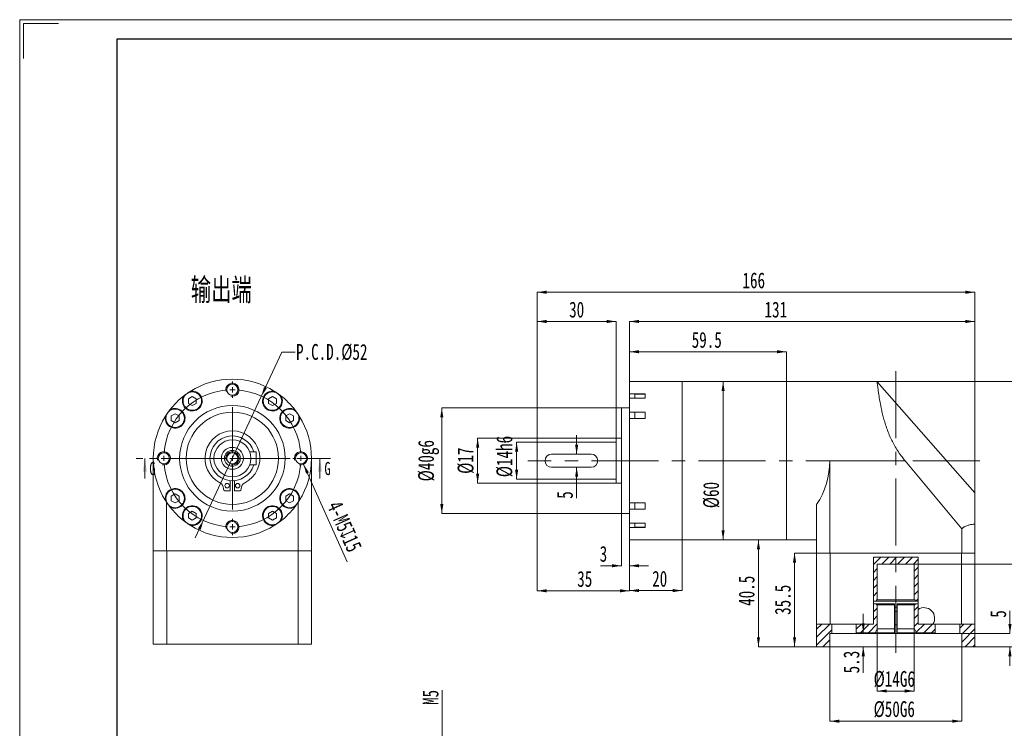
# Model space of a CAD drawing. Header units: millimetres. Extents: x -12 to 298, y 0 to 219.
# Tile 2 of 3: x -12 to 175, y 85 to 219. Entities that reach past the tile are written whole.
import ezdxf

# ---------------------------------------------------------------- set-up
doc = ezdxf.new("R2010")
doc.units = ezdxf.units.MM
for name, pattern in [('CENTERX2', [20.32, 12.7, -2.54, 2.54, -2.54]), ('PHANTOM', [12.7, 6.35, -1.27, 1.27, -1.27, 1.27, -1.27]), ('点画线', [18, 12, -2, 2, -2])]:
    doc.linetypes.add(name, pattern=pattern)
doc.layers.get('0').update_dxf_attribs({"lineweight": 18})
for name, color, linetype, lineweight in [('SLD-0', 7, 'Continuous', 18), ('中心线层', 1, '点画线', 18), ('剖面线层', 4, 'Continuous', 18), ('图框_外框线', 7, 'Continuous', 18), ('尺寸线层', 3, 'Continuous', 18)]:
    doc.layers.add(name, color=color, linetype=linetype, lineweight=lineweight)
doc.styles.add('SLDTEXTSTYLE0', font='txt', dxfattribs={"width": 0.7})
doc.styles.add('SLDTEXTSTYLE2', font='txt', dxfattribs={"width": 0.7})
doc.dimstyles.new('SLDDIMSTYLE0', dxfattribs={"dimtxt": 3, "dimasz": 1.8, "dimexe": 0, "dimexo": 0.0625, "dimgap": 0.75, "dimtad": 0, "dimtih": 1, "dimtoh": 1, "dimlfac": 2, "dimrnd": 1e-09, "dimzin": 12, "dimdsep": 46, "dimtxsty": 'SLDTEXTSTYLE2', "dimcen": 0, "dimdle": 3.6, "dimadec": 0, "dimazin": 3, "dimtfac": 1, "dimtmove": 0, "dimatfit": 3, "dimfxl": 0, "dimfrac": 2, "dimtolj": 1, "dimarcsym": 0})
doc.dimstyles.new('SLDDIMSTYLE3', dxfattribs={"dimtxt": 3, "dimasz": 1.8, "dimexe": 0, "dimexo": 0.0625, "dimgap": 0.75, "dimtad": 1, "dimlfac": 2, "dimrnd": 1e-09, "dimzin": 12, "dimdsep": 46, "dimtxsty": 'SLDTEXTSTYLE2', "dimcen": 0.09, "dimdle": 3.6, "dimadec": 0, "dimazin": 3, "dimtfac": 1, "dimtofl": 0, "dimtmove": 0, "dimatfit": 3, "dimfxl": 0, "dimfrac": 2, "dimtolj": 1, "dimarcsym": 0})
pattern_1 = [(45, (0, 0), (-0.7483547, 0.7483547), [])]

# ---------------------------------------------------------------- blocks, each defined once
blk = doc.blocks.new('*X3')
at = {"layer": '尺寸线层', "linetype": 'Continuous'}
for points in [[(34.15, 147.68), (34.64, 149.44), (35.18, 149.19)], [(23.14, 124.13), (22.11, 122.63), (22.65, 122.37)]]:
    blk.add_hatch(color=0, dxfattribs=at).paths.add_polyline_path(points, flags=0)
at = {"layer": '尺寸线层', "color": 0, "linetype": 'Continuous'}
for p, q in [((21.61, 120.87), (38.04, 156.01)), ((38.04, 156.01), (40.52, 156.01))]:
    blk.add_line(p, q, dxfattribs=at)
at = {"layer": '尺寸线层', "color": 0, "linetype": 'Continuous', "insert": (47.49, 156.01), "char_height": 3, "width": 26.3667, "attachment_point": 5, "style": 'SLDTEXTSTYLE2'}
blk.add_mtext('P.C.D.%%C52', dxfattribs=at)
blk = doc.blocks.new('SW_CENTERMARKSYMBOL_0')
at = {"layer": 'SLD-0', "color": 0}
for p, q in [((0, 27), (0, 27.55)), ((0, 26), (0, 26.5)), ((0, 26), (0, 25.5)), ((0, 25), (0, 24.45)), ((0, 14), (0, 22.69)), ((0, 13), (0, 13.5)), ((-14, 13), (-14.55, 13)), ((-13, 13), (-13.5, 13)), ((-13, 13), (-12.5, 13)), ((-12, 13), (-11.45, 13)), ((-1, 13), (-9.69, 13)), ((0, 13), (-0.5, 13)), ((0, 13), (0, 12.5)), ((0, 13), (0.5, 13)), ((0, 12), (0, 3.31)), ((1, 13), (9.69, 13)), ((12, 13), (11.45, 13)), ((13, 13), (12.5, 13)), ((13, 13), (13.5, 13)), ((14, 13), (14.55, 13)), ((0, 1), (0, 1.55)), ((0, 0), (0, 0.5)), ((0, 0), (0, -0.5)), ((0, -1), (0, -1.55))]:
    blk.add_line(p, q, dxfattribs=at)
for start, end in [(94.4074, 175.5926), (90, 92.2037), (87.7963, 90), (4.4074, 85.5926), (177.7963, 180), (0, 2.2037), (180, 182.2037), (184.4074, 265.5926), (274.4074, 355.5926), (357.7963, 0), (267.7963, 270), (270, 272.2037)]:
    blk.add_arc((0, 13), 13, start, end, dxfattribs=at)
blk = doc.blocks.new('*X5')
at = {"layer": '尺寸线层', "linetype": 'Continuous'}
for points in [[(82.54, 138.96), (82.84, 137.16), (82.24, 137.16)], [(82.54, 131.96), (82.84, 133.76), (82.24, 133.76)]]:
    blk.add_hatch(color=0, dxfattribs=at).paths.add_polyline_path(points, flags=0)
at = {"layer": '尺寸线层', "color": 0, "linetype": 'Continuous'}
for p, q in [((82.54, 138.96), (82.54, 131.96)), ((86.37, 138.96), (82.54, 138.96)), ((86.37, 131.96), (82.54, 131.96))]:
    blk.add_line(p, q, dxfattribs=at)
at = {"layer": '尺寸线层', "color": 0, "insert": (80.27, 136.25), "char_height": 3, "width": 14.49, "attachment_point": 5, "rotation": 90, "style": 'SLDTEXTSTYLE2'}
blk.add_mtext('%%C14h6', dxfattribs=at)
blk = doc.blocks.new('*X6')
at = {"layer": '尺寸线层', "linetype": 'Continuous'}
for points in [[(75.15, 139.71), (74.85, 137.91), (75.45, 137.91)], [(75.15, 131.21), (74.85, 133.01), (75.45, 133.01)]]:
    blk.add_hatch(color=0, dxfattribs=at).paths.add_polyline_path(points, flags=0)
at = {"layer": '尺寸线层', "color": 0, "linetype": 'Continuous'}
for p, q in [((75.15, 131.21), (75.15, 139.71)), ((101.37, 139.71), (75.15, 139.71)), ((101.37, 131.21), (75.15, 131.21))]:
    blk.add_line(p, q, dxfattribs=at)
at = {"layer": '尺寸线层', "color": 0, "insert": (72.92, 135.46), "char_height": 3, "width": 8.4933, "attachment_point": 5, "rotation": 90, "style": 'SLDTEXTSTYLE2'}
blk.add_mtext('%%C17', dxfattribs=at)
blk = doc.blocks.new('*X7')
at = {"layer": '尺寸线层', "linetype": 'Continuous'}
for points in [[(86.43, 161.85), (88.23, 161.55), (88.23, 162.15)], [(101.43, 161.85), (99.63, 161.55), (99.63, 162.15)]]:
    blk.add_hatch(color=0, dxfattribs=at).paths.add_polyline_path(points, flags=0)
at = {"layer": '尺寸线层', "color": 0, "linetype": 'Continuous'}
for p, q in [((101.43, 161.85), (86.43, 161.85)), ((86.43, 137.6), (86.43, 161.85)), ((101.43, 139.77), (101.43, 161.85))]:
    blk.add_line(p, q, dxfattribs=at)
at = {"layer": '尺寸线层', "color": 0, "insert": (93.92, 164.08), "char_height": 3, "width": 6, "attachment_point": 5, "style": 'SLDTEXTSTYLE2'}
blk.add_mtext('30', dxfattribs=at)
blk = doc.blocks.new('*X8')
at = {"layer": '尺寸线层', "linetype": 'Continuous'}
for points in [[(86.43, 167.39), (88.23, 167.69), (88.23, 167.09)], [(169.43, 167.39), (167.63, 167.69), (167.63, 167.09)]]:
    blk.add_hatch(color=0, dxfattribs=at).paths.add_polyline_path(points, flags=0)
at = {"layer": '尺寸线层', "color": 0, "linetype": 'Continuous'}
for p, q in [((86.43, 167.39), (169.43, 167.39)), ((86.43, 139.02), (86.43, 167.39)), ((169.43, 123.48), (169.43, 167.39))]:
    blk.add_line(p, q, dxfattribs=at)
at = {"layer": '尺寸线层', "color": 0, "insert": (127.5, 169.62), "char_height": 3, "width": 7.9567, "attachment_point": 5, "style": 'SLDTEXTSTYLE2'}
blk.add_mtext('166', dxfattribs=at)
blk = doc.blocks.new('*X9')
at = {"layer": '尺寸线层', "linetype": 'Continuous'}
for points in [[(103.93, 156.11), (105.73, 156.41), (105.73, 155.81)], [(133.68, 156.11), (131.88, 156.41), (131.88, 155.81)]]:
    blk.add_hatch(color=0, dxfattribs=at).paths.add_polyline_path(points, flags=0)
at = {"layer": '尺寸线层', "color": 0, "linetype": 'Continuous'}
for p, q in [((103.93, 156.11), (133.68, 156.11)), ((103.93, 147.39), (103.93, 156.11)), ((133.68, 150.52), (133.68, 156.11))]:
    blk.add_line(p, q, dxfattribs=at)
at = {"layer": '尺寸线层', "color": 0, "insert": (118.59, 158.34), "char_height": 3, "width": 11.2233, "attachment_point": 5, "style": 'SLDTEXTSTYLE2'}
blk.add_mtext('59.5', dxfattribs=at)
blk = doc.blocks.new('*X10')
at = {"layer": '尺寸线层', "linetype": 'Continuous'}
for points in [[(103.93, 161.85), (105.73, 162.15), (105.73, 161.55)], [(169.43, 161.85), (167.63, 162.15), (167.63, 161.55)]]:
    blk.add_hatch(color=0, dxfattribs=at).paths.add_polyline_path(points, flags=0)
at = {"layer": '尺寸线层', "color": 0, "linetype": 'Continuous'}
for p, q in [((103.93, 161.85), (169.43, 161.85)), ((103.93, 147.39), (103.93, 161.85)), ((169.43, 123.48), (169.43, 161.85))]:
    blk.add_line(p, q, dxfattribs=at)
at = {"layer": '尺寸线层', "color": 0, "insert": (131.68, 164.08), "char_height": 3, "width": 7.6767, "attachment_point": 5, "style": 'SLDTEXTSTYLE2'}
blk.add_mtext('131', dxfattribs=at)
blk = doc.blocks.new('*X11')
at = {"layer": '尺寸线层', "linetype": 'Continuous'}
for points in [[(86.43, 110.8), (88.23, 111.1), (88.23, 110.5)], [(103.93, 110.8), (102.13, 111.1), (102.13, 110.5)]]:
    blk.add_hatch(color=0, dxfattribs=at).paths.add_polyline_path(points, flags=0)
at = {"layer": '尺寸线层', "color": 0, "linetype": 'Continuous'}
for p, q in [((86.43, 131.9), (86.43, 110.8)), ((103.93, 123.54), (103.93, 110.8)), ((86.43, 110.8), (103.93, 110.8))]:
    blk.add_line(p, q, dxfattribs=at)
at = {"layer": '尺寸线层', "color": 0, "insert": (95.46, 113.03), "char_height": 3, "width": 6, "attachment_point": 5, "style": 'SLDTEXTSTYLE2'}
blk.add_mtext('35', dxfattribs=at)
blk = doc.blocks.new('*X12')
at = {"layer": '尺寸线层', "linetype": 'Continuous'}
for points in [[(128.39, 120.46), (128.69, 118.66), (128.09, 118.66)], [(128.39, 100.21), (128.69, 102.01), (128.09, 102.01)]]:
    blk.add_hatch(color=0, dxfattribs=at).paths.add_polyline_path(points, flags=0)
at = {"layer": '尺寸线层', "color": 0, "linetype": 'Continuous'}
for p, q in [((128.39, 120.46), (128.39, 100.21)), ((133.62, 120.46), (128.39, 120.46)), ((139.37, 100.21), (128.39, 100.21))]:
    blk.add_line(p, q, dxfattribs=at)
at = {"layer": '尺寸线层', "color": 0, "insert": (126.16, 110.8), "char_height": 3, "width": 11.3633, "attachment_point": 5, "rotation": 90, "style": 'SLDTEXTSTYLE2'}
blk.add_mtext('40.5', dxfattribs=at)
blk = doc.blocks.new('*X13')
at = {"layer": '尺寸线层', "linetype": 'Continuous'}
for points in [[(150.93, 91.81), (152.73, 92.11), (152.73, 91.51)], [(157.93, 91.81), (156.13, 92.11), (156.13, 91.51)]]:
    blk.add_hatch(color=0, dxfattribs=at).paths.add_polyline_path(points, flags=0)
at = {"layer": '尺寸线层', "color": 0, "linetype": 'Continuous'}
for p, q in [((150.93, 103.55), (150.93, 91.81)), ((157.93, 103.55), (157.93, 91.81)), ((150.93, 91.81), (157.93, 91.81))]:
    blk.add_line(p, q, dxfattribs=at)
at = {"layer": '尺寸线层', "color": 0, "insert": (154.14, 94.04), "char_height": 3, "width": 14.49, "attachment_point": 5, "style": 'SLDTEXTSTYLE2'}
blk.add_mtext('%%C14G6', dxfattribs=at)
blk = doc.blocks.new('*X14')
at = {"layer": '尺寸线层', "linetype": 'Continuous'}
for points in [[(185.43, 150.46), (185.13, 148.66), (185.73, 148.66)], [(185.43, 100.21), (185.13, 102.01), (185.73, 102.01)]]:
    blk.add_hatch(color=0, dxfattribs=at).paths.add_polyline_path(points, flags=0)
at = {"layer": '尺寸线层', "color": 0, "linetype": 'Continuous'}
for p, q in [((150.94, 150.46), (185.43, 150.46)), ((185.43, 100.21), (185.43, 150.46)), ((169.49, 100.21), (185.43, 100.21))]:
    blk.add_line(p, q, dxfattribs=at)
at = {"layer": '尺寸线层', "color": 0, "insert": (183.2, 125.34), "char_height": 3, "width": 13.8833, "attachment_point": 5, "rotation": 90, "style": 'SLDTEXTSTYLE2'}
blk.add_mtext('100.5', dxfattribs=at)
blk = doc.blocks.new('*X15')
at = {"layer": '尺寸线层', "linetype": 'Continuous'}
for points in [[(181.94, 115.86), (182.24, 114.06), (181.64, 114.06)], [(181.94, 100.21), (182.24, 102.01), (181.64, 102.01)]]:
    blk.add_hatch(color=0, dxfattribs=at).paths.add_polyline_path(points, flags=0)
at = {"layer": '尺寸线层', "color": 0, "linetype": 'Continuous'}
for p, q in [((157.99, 115.86), (181.94, 115.86)), ((181.94, 115.86), (181.94, 100.21)), ((169.49, 100.21), (181.94, 100.21))]:
    blk.add_line(p, q, dxfattribs=at)
at = {"layer": '尺寸线层', "color": 0, "insert": (179.72, 108.04), "char_height": 3, "width": 11.2233, "attachment_point": 5, "rotation": 90, "style": 'SLDTEXTSTYLE2'}
blk.add_mtext('31.3', dxfattribs=at)
blk = doc.blocks.new('*X16')
at = {"layer": '尺寸线层', "linetype": 'Continuous'}
for points in [[(176.08, 102.71), (176.38, 104.51), (175.78, 104.51)], [(176.08, 100.21), (176.38, 98.41), (175.78, 98.41)]]:
    blk.add_hatch(color=0, dxfattribs=at).paths.add_polyline_path(points, flags=0)
at = {"layer": '尺寸线层', "color": 0, "linetype": 'Continuous'}
for p, q in [((176.08, 106.98), (176.08, 102.71)), ((166.62, 102.71), (176.08, 102.71)), ((169.49, 100.21), (176.08, 100.21)), ((176.08, 100.21), (176.08, 96.61))]:
    blk.add_line(p, q, dxfattribs=at)
at = {"layer": '尺寸线层', "color": 0, "insert": (173.87, 106.41), "char_height": 3, "width": 6, "attachment_point": 5, "rotation": 90, "style": 'SLDTEXTSTYLE2'}
blk.add_mtext('5', dxfattribs=at)
blk = doc.blocks.new('*X17')
at = {"layer": '尺寸线层', "linetype": 'Continuous'}
for points in [[(141.93, 86.09), (143.73, 86.39), (143.73, 85.79)], [(166.93, 86.09), (165.13, 86.39), (165.13, 85.79)]]:
    blk.add_hatch(color=0, dxfattribs=at).paths.add_polyline_path(points, flags=0)
at = {"layer": '尺寸线层', "color": 0, "linetype": 'Continuous'}
for p, q in [((141.93, 100.15), (141.93, 86.09)), ((166.93, 100.15), (166.93, 86.09)), ((141.93, 86.09), (166.93, 86.09))]:
    blk.add_line(p, q, dxfattribs=at)
at = {"layer": '尺寸线层', "color": 0, "insert": (154.14, 88.32), "char_height": 3, "width": 14.49, "attachment_point": 5, "style": 'SLDTEXTSTYLE2'}
blk.add_mtext('%%C50G6', dxfattribs=at)
blk = doc.blocks.new('*X18')
at = {"layer": '尺寸线层', "linetype": 'Continuous'}
for points in [[(148.27, 102.86), (148.57, 104.66), (147.97, 104.66)], [(148.27, 100.21), (148.57, 98.41), (147.97, 98.41)]]:
    blk.add_hatch(color=0, dxfattribs=at).paths.add_polyline_path(points, flags=0)
at = {"layer": '尺寸线层', "color": 0, "linetype": 'Continuous'}
for p, q in [((148.27, 106.46), (148.27, 102.86)), ((146.99, 102.86), (148.27, 102.86)), ((139.49, 100.21), (148.27, 100.21)), ((148.27, 100.21), (148.27, 95.23))]:
    blk.add_line(p, q, dxfattribs=at)
at = {"layer": '尺寸线层', "color": 0, "insert": (146.04, 97.29), "char_height": 3, "width": 8.2367, "attachment_point": 5, "rotation": 90, "style": 'SLDTEXTSTYLE2'}
blk.add_mtext('5.3', dxfattribs=at)
blk = doc.blocks.new('*X19')
at = {"layer": '尺寸线层', "linetype": 'Continuous'}
for points in [[(68.35, 145.46), (68.65, 143.66), (68.05, 143.66)], [(68.35, 125.46), (68.65, 127.26), (68.05, 127.26)]]:
    blk.add_hatch(color=0, dxfattribs=at).paths.add_polyline_path(points, flags=0)
at = {"layer": '尺寸线层', "color": 0, "linetype": 'Continuous'}
for p, q in [((68.35, 145.46), (68.35, 125.46)), ((102.37, 145.46), (68.35, 145.46)), ((102.37, 125.46), (68.35, 125.46))]:
    blk.add_line(p, q, dxfattribs=at)
at = {"layer": '尺寸线层', "color": 0, "insert": (65.85, 135.46), "char_height": 3, "width": 14.49, "attachment_point": 5, "rotation": 90, "style": 'SLDTEXTSTYLE2'}
blk.add_mtext('%%C40g6', dxfattribs=at)
blk = doc.blocks.new('*X20')
at = {"layer": '尺寸线层', "linetype": 'Continuous'}
for points in [[(121.69, 150.46), (121.99, 148.66), (121.39, 148.66)], [(121.69, 120.46), (121.99, 122.26), (121.39, 122.26)]]:
    blk.add_hatch(color=0, dxfattribs=at).paths.add_polyline_path(points, flags=0)
at = {"layer": '尺寸线层', "color": 0, "linetype": 'Continuous'}
for p, q in [((113.99, 150.46), (121.69, 150.46)), ((121.69, 150.46), (121.69, 120.46)), ((113.99, 120.46), (121.69, 120.46))]:
    blk.add_line(p, q, dxfattribs=at)
at = {"layer": '尺寸线层', "color": 0, "insert": (119.47, 128.95), "char_height": 3, "width": 8.54, "attachment_point": 5, "rotation": 90, "style": 'SLDTEXTSTYLE2'}
blk.add_mtext('%%C60', dxfattribs=at)
blk = doc.blocks.new('*X21')
at = {"layer": '尺寸线层', "linetype": 'Continuous'}
for points in [[(93.92, 136.71), (94.22, 138.51), (93.62, 138.51)], [(93.92, 134.21), (94.22, 132.41), (93.62, 132.41)]]:
    blk.add_hatch(color=0, dxfattribs=at).paths.add_polyline_path(points, flags=0)
at = {"layer": '尺寸线层', "color": 0, "linetype": 'Continuous'}
for p, q in [((93.92, 140.31), (93.92, 136.71)), ((96.62, 136.71), (93.92, 136.71)), ((93.92, 134.21), (93.92, 128.38)), ((96.62, 134.21), (93.92, 134.21))]:
    blk.add_line(p, q, dxfattribs=at)
at = {"layer": '尺寸线层', "color": 0, "insert": (91.71, 128.95), "char_height": 3, "width": 6, "attachment_point": 5, "rotation": 90, "style": 'SLDTEXTSTYLE2'}
blk.add_mtext('5', dxfattribs=at)
blk = doc.blocks.new('*X22')
at = {"layer": '尺寸线层', "linetype": 'Continuous'}
for points in [[(102.43, 115.55), (100.63, 115.85), (100.63, 115.25)], [(103.93, 115.55), (105.73, 115.85), (105.73, 115.25)]]:
    blk.add_hatch(color=0, dxfattribs=at).paths.add_polyline_path(points, flags=0)
at = {"layer": '尺寸线层', "color": 0, "linetype": 'Continuous'}
for p, q in [((103.93, 127.39), (103.93, 115.55)), ((102.43, 125.4), (102.43, 115.55)), ((98.44, 115.55), (102.43, 115.55)), ((103.93, 115.55), (107.53, 115.55))]:
    blk.add_line(p, q, dxfattribs=at)
at = {"layer": '尺寸线层', "color": 0, "insert": (99, 117.78), "char_height": 3, "width": 6, "attachment_point": 5, "style": 'SLDTEXTSTYLE2'}
blk.add_mtext('3', dxfattribs=at)
blk = doc.blocks.new('*X23')
at = {"layer": '尺寸线层', "linetype": 'Continuous'}
for points in [[(103.93, 110.84), (105.73, 111.14), (105.73, 110.54)], [(113.93, 110.84), (112.13, 111.14), (112.13, 110.54)]]:
    blk.add_hatch(color=0, dxfattribs=at).paths.add_polyline_path(points, flags=0)
at = {"layer": '尺寸线层', "color": 0, "linetype": 'Continuous'}
for p, q in [((103.93, 127.39), (103.93, 110.84)), ((113.93, 120.4), (113.93, 110.84)), ((103.93, 110.84), (113.93, 110.84))]:
    blk.add_line(p, q, dxfattribs=at)
at = {"layer": '尺寸线层', "color": 0, "insert": (109.67, 113.06), "char_height": 3, "width": 6, "attachment_point": 5, "style": 'SLDTEXTSTYLE2'}
blk.add_mtext('20', dxfattribs=at)
blk = doc.blocks.new('*X24')
at = {"layer": '尺寸线层', "linetype": 'Continuous'}
for points in [[(135.24, 117.96), (135.54, 116.16), (134.94, 116.16)], [(135.24, 100.21), (135.54, 102.01), (134.94, 102.01)]]:
    blk.add_hatch(color=0, dxfattribs=at).paths.add_polyline_path(points, flags=0)
at = {"layer": '尺寸线层', "color": 0, "linetype": 'Continuous'}
for p, q in [((135.24, 117.96), (135.24, 100.21)), ((139.37, 117.96), (135.24, 117.96)), ((139.37, 100.21), (135.24, 100.21))]:
    blk.add_line(p, q, dxfattribs=at)
at = {"layer": '尺寸线层', "color": 0, "insert": (133.02, 109.09), "char_height": 3, "width": 11.2233, "attachment_point": 5, "rotation": 90, "style": 'SLDTEXTSTYLE2'}
blk.add_mtext('35.5', dxfattribs=at)
blk = doc.blocks.new('*X37')
at = {"layer": '尺寸线层', "linetype": 'Continuous'}
for points in [[(68.45, 80.44), (68.15, 82.24), (68.75, 82.24)], [(68.45, 77.94), (68.15, 76.14), (68.75, 76.14)]]:
    blk.add_hatch(color=0, dxfattribs=at).paths.add_polyline_path(points, flags=0)
at = {"layer": '尺寸线层', "color": 0, "linetype": 'Continuous'}
for p, q in [((68.45, 80.44), (68.45, 91.97)), ((83.39, 80.44), (68.45, 80.44)), ((68.45, 74.34), (68.45, 77.94)), ((83.39, 77.94), (68.45, 77.94))]:
    blk.add_line(p, q, dxfattribs=at)
at = {"layer": '尺寸线层', "color": 0, "insert": (66.24, 90.59), "char_height": 3, "width": 6, "attachment_point": 5, "rotation": 90, "style": 'SLDTEXTSTYLE2'}
blk.add_mtext('M5', dxfattribs=at)

msp = doc.modelspace()

# ---------------------------------------------------------------- hatches: boundary and pattern name
at = {"linetype": 'Continuous', "lineweight": 0}
for points in [[(12.045, 135.9079), (11.645, 133.4079), (12.445, 133.4079)], [(45.245, 135.9079), (44.845, 133.4079), (45.645, 133.4079)]]:
    msp.add_hatch(color=7, dxfattribs=at).paths.add_polyline_path(points, flags=0)
h = msp.add_hatch(dxfattribs=at)
h.set_pattern_fill('ANSI31', style=0, pattern_type=0)
h.set_pattern_definition([(135, (0, 0), (-2.245064, -2.245064), [])])
edge = h.paths.add_edge_path(flags=0)
edge.add_spline(control_points=[(158.6788, 115.1613), (158.6788, 115.1278), (158.6846, 115.0938), (158.6957, 115.0621), (158.6972, 115.0576), (158.6989, 115.0531), (158.7007, 115.0487)], knot_values=[0, 0, 0, 0, 0.10117382, 0.10117382, 0.10117382, 0.1154562, 0.1154562, 0.1154562, 0.1154562], weights=[1, 1, 1, 1, 1, 1, 1], degree=3, periodic=0)
edge.add_line((158.7007, 115.0487), (158.7007, 117.1648))
edge.add_line((158.7007, 117.1648), (158.6788, 117.1648))
edge.add_line((158.6788, 117.1648), (158.6788, 115.1613))
at = {"layer": '剖面线层', "linetype": 'Continuous', "lineweight": 0}
h = msp.add_hatch(dxfattribs=at)
h.set_pattern_fill('ANSI31', color=4, style=0, pattern_type=0)
h.set_pattern_definition(pattern_1)
h.paths.add_polyline_path([(158.6788, 117.1648), (150.1927, 117.1648), (150.1927, 108.8613), (150.7795, 108.8613), (150.7795, 109.1113), (150.9295, 109.1113), (150.9295, 115.8613), (157.9287, 115.8613), (157.9287, 109.1113), (158.0787, 109.1113), (158.0787, 108.8613), (158.7007, 108.8613), (158.7007, 114.8613), (158.6788, 114.8613)], flags=0)
h = msp.add_hatch(dxfattribs=at)
h.set_pattern_fill('ANSI31', color=4, style=0, pattern_type=0)
h.set_pattern_definition(pattern_1)
edge = h.paths.add_edge_path(flags=0)
edge.add_line((150.1927, 108.3613), (150.1927, 104.5033))
edge.add_line((150.1927, 104.5033), (146.9293, 104.5033))
edge.add_line((146.9293, 104.5033), (146.9293, 102.8613))
edge.add_line((146.9293, 102.8613), (150.4965, 102.8613))
edge.add_spline(control_points=[(150.4965, 102.8613), (150.6325, 103.0969), (150.7686, 103.3326), (150.9046, 103.5682), (150.9129, 103.5826), (150.9212, 103.5969), (150.9295, 103.6113)], knot_values=[0, 0, 0, 0, 0.81625143, 0.81625143, 0.81625143, 0.86604786, 0.86604786, 0.86604786, 0.86604786], weights=[1, 1, 1, 1, 1, 1, 1], degree=3, periodic=0)
edge.add_line((150.9295, 103.6113), (150.9295, 108.1113))
edge.add_line((150.9295, 108.1113), (150.7795, 108.1113))
edge.add_line((150.7795, 108.1113), (150.7795, 108.3613))
edge.add_line((150.7795, 108.3613), (150.1927, 108.3613))
h = msp.add_hatch(dxfattribs=at)
h.set_pattern_fill('ANSI31', color=4, style=0, pattern_type=0)
h.set_pattern_definition(pattern_1)
edge = h.paths.add_edge_path(flags=0)
edge.add_line((158.0787, 108.3613), (158.0787, 108.1113))
edge.add_line((158.0787, 108.1113), (157.9287, 108.1113))
edge.add_line((157.9287, 108.1113), (157.9287, 103.6113))
edge.add_spline(control_points=[(157.9287, 103.6113), (157.937, 103.5969), (157.9453, 103.5826), (157.9536, 103.5682), (158.0897, 103.3326), (158.2257, 103.0969), (158.3618, 102.8613)], knot_values=[0, 0, 0, 0, 0.04979643, 0.04979643, 0.04979643, 0.86604786, 0.86604786, 0.86604786, 0.86604786], weights=[1, 1, 1, 1, 1, 1, 1], degree=3, periodic=0)
edge.add_line((158.3618, 102.8613), (161.9289, 102.8613))
edge.add_line((161.9289, 102.8613), (161.9289, 104.5033))
edge.add_line((161.9289, 104.5033), (158.7007, 104.5033))
edge.add_line((158.7007, 104.5033), (158.7007, 108.3613))
edge.add_line((158.7007, 108.3613), (158.0787, 108.3613))
h = msp.add_hatch(dxfattribs=at)
h.set_pattern_fill('ANSI31', color=4, style=0, pattern_type=0)
h.set_pattern_definition(pattern_1)
h.paths.add_polyline_path([(142.3042, 104.5033), (139.4291, 104.5033), (139.4291, 100.2113), (141.9292, 100.2113), (141.9292, 102.7113), (142.3042, 102.7113)], flags=0)
h = msp.add_hatch(dxfattribs=at)
h.set_pattern_fill('ANSI31', color=4, style=0, pattern_type=0)
h.set_pattern_definition(pattern_1)
h.paths.add_polyline_path([(166.554, 102.7113), (166.929, 102.7113), (166.929, 100.2113), (169.4291, 100.2113), (169.4291, 104.5033), (166.554, 104.5033)], flags=0)
at = {"layer": '尺寸线层', "linetype": 'Continuous'}
msp.add_hatch(color=256, dxfattribs=at).paths.add_polyline_path([(42.1543, 134.7664), (42.6138, 133.0004), (43.1617, 133.2448)], flags=0)

# ---------------------------------------------------------------- linework, layer by layer
at = {"color": 7, "linetype": 'Continuous', "lineweight": 15}
for p, q in [((113.9291, 150.4613), (103.9291, 150.4613)), ((103.9291, 148.1453), (103.9291, 150.4613)), ((133.6791, 150.4613), (113.9291, 150.4613)), ((113.9291, 150.4613), (113.9291, 126.2339)), ((113.9291, 135.4613), (113.9291, 150.4613)), ((150.882, 150.4613), (133.6791, 150.4613)), ((133.6791, 120.4613), (133.6791, 150.4613)), ((133.6791, 150.4613), (133.6791, 126.2339)), ((169.4295, 129.3553), (150.9017, 150.4329)), ((20.3004, 147.1917), (21.0451, 147.6217)), ((21.0451, 147.6217), (21.7899, 147.1917)), ((36.2449, 147.6217), (35.5001, 147.1917)), ((36.9897, 147.1917), (36.2449, 147.6217)), ((106.9291, 148.1453), (103.9291, 148.1453)), ((103.9291, 148.1453), (103.9291, 147.3239)), ((106.9291, 148.0651), (104.9291, 148.0651)), ((104.9291, 147.3239), (104.9291, 148.0651)), ((106.9291, 147.7486), (106.9291, 148.1453)), ((106.9291, 147.3239), (106.9291, 147.7486)), ((20.3004, 146.3317), (20.3004, 147.1917)), ((21.0451, 145.9017), (20.3004, 146.3317)), ((21.7899, 146.3317), (21.0451, 145.9017)), ((21.7899, 147.1917), (21.7899, 146.3317)), ((35.5001, 147.1917), (35.5001, 146.3317)), ((35.5001, 146.3317), (36.2449, 145.9017)), ((36.2449, 145.9017), (36.9897, 146.3317)), ((36.9897, 146.3317), (36.9897, 147.1917)), ((103.9291, 147.3239), (106.9291, 147.3239)), ((103.9291, 144.6417), (103.9291, 147.3239)), ((17.0465, 143.9378), (17.7913, 144.3678)), ((17.0465, 143.0778), (17.0465, 143.9378)), ((17.7913, 144.3678), (18.536, 143.9378)), ((18.536, 143.9378), (18.536, 143.0778)), ((39.4988, 144.3678), (38.754, 143.9378)), ((38.754, 143.9378), (38.754, 143.0778)), ((40.2436, 143.9378), (39.4988, 144.3678)), ((40.2436, 143.0778), (40.2436, 143.9378)), ((103.9291, 145.4613), (102.4291, 145.4613)), ((102.4291, 135.4613), (102.4291, 145.4613)), ((106.9291, 144.6417), (103.9291, 144.6417)), ((103.9291, 144.6417), (103.9291, 143.4686)), ((104.9291, 143.4912), (104.9291, 144.6417)), ((106.9291, 144.065), (106.9291, 144.6417)), ((106.9291, 143.4686), (106.9291, 144.065)), ((17.7913, 142.6478), (17.0465, 143.0778)), ((18.536, 143.0778), (17.7913, 142.6478)), ((38.754, 143.0778), (39.4988, 142.6478)), ((39.4988, 142.6478), (40.2436, 143.0778)), ((103.9291, 143.4686), (106.9291, 143.4686)), ((103.9291, 127.454), (103.9291, 143.4686)), ((101.4291, 138.9613), (86.4291, 138.9613)), ((86.4291, 135.4613), (86.4291, 138.9613)), ((102.4291, 139.7113), (101.4291, 139.7113)), ((101.4291, 135.4613), (101.4291, 139.7113)), ((33.145, 137.1579), (31.9142, 137.1579)), ((33.145, 137.1579), (33.145, 134.6579)), ((96.6791, 136.7113), (89.1791, 136.7113)), ((13.645, 118.4079), (13.645, 135.9079)), ((33.145, 134.6579), (31.9142, 134.6579)), ((43.645, 135.9079), (43.645, 118.4079)), ((86.4291, 131.9613), (86.4291, 135.4613)), ((101.4291, 131.2113), (101.4291, 135.4613)), ((102.4291, 125.4613), (102.4291, 135.4613)), ((113.9291, 120.4613), (113.9291, 135.4613)), ((156.1916, 135.4613), (141.9291, 135.4613)), ((141.9291, 135.4613), (141.9291, 117.9613)), ((166.9291, 122.5779), (156.1916, 135.4613)), ((89.1791, 134.2113), (96.6791, 134.2113)), ((28.22, 129.7792), (28.22, 131.6792)), ((29.07, 131.6792), (29.07, 129.7792)), ((86.4291, 131.9613), (101.4291, 131.9613)), ((101.4291, 131.2113), (102.4291, 131.2113)), ((17.7913, 129.168), (17.0465, 128.738)), ((18.536, 128.738), (17.7913, 129.168)), ((26.97, 130.1593), (26.97, 130.0292)), ((27.22, 129.7792), (28.22, 129.7792)), ((29.07, 129.7792), (30.07, 129.7792)), ((30.32, 130.0292), (30.32, 130.1593)), ((38.754, 128.738), (39.4988, 129.168)), ((39.4988, 129.168), (40.2436, 128.738)), ((169.4291, 129.355), (169.4291, 123.4213)), ((16.145, 127.6164), (16.145, 118.4079)), ((17.0465, 128.738), (17.0465, 127.878)), ((17.0465, 127.878), (17.7913, 127.448)), ((17.7913, 127.448), (18.536, 127.878)), ((18.536, 127.878), (18.536, 128.738)), ((38.754, 127.878), (38.754, 128.738)), ((39.4988, 127.448), (38.754, 127.878)), ((40.2436, 127.878), (39.4988, 127.448)), ((40.2436, 128.738), (40.2436, 127.878)), ((41.145, 118.4079), (41.145, 127.6164)), ((103.9291, 127.454), (106.9291, 127.454)), ((103.9291, 126.2809), (103.9291, 127.454)), ((104.9291, 127.4314), (104.9291, 126.2809)), ((106.9291, 126.8577), (106.9291, 127.454)), ((139.4291, 117.9613), (139.4291, 127.1698)), ((21.0451, 125.9142), (20.3004, 125.4842)), ((20.3004, 125.4842), (20.3004, 124.6242)), ((21.7899, 125.4842), (21.0451, 125.9142)), ((21.7899, 124.6242), (21.7899, 125.4842)), ((35.5001, 125.4842), (36.2449, 125.9142)), ((35.5001, 124.6242), (35.5001, 125.4842)), ((36.2449, 125.9142), (36.9897, 125.4842)), ((36.9897, 125.4842), (36.9897, 124.6242)), ((102.4291, 125.4613), (103.9291, 125.4613)), ((106.9291, 126.2809), (103.9291, 126.2809)), ((103.9291, 123.5987), (103.9291, 126.2809)), ((106.9291, 126.2809), (106.9291, 126.8577)), ((113.9291, 126.2339), (113.9291, 120.4613)), ((133.6791, 126.2339), (133.6791, 120.4613)), ((20.3004, 124.6242), (21.0451, 124.1942)), ((21.0451, 124.1942), (21.7899, 124.6242)), ((36.2449, 124.1942), (35.5001, 124.6242)), ((36.9897, 124.6242), (36.2449, 124.1942)), ((103.9291, 123.5987), (106.9291, 123.5987)), ((103.9291, 122.7773), (103.9291, 123.5987)), ((104.9291, 123.5987), (104.9291, 122.8575)), ((106.9291, 123.174), (106.9291, 123.5987)), ((169.4291, 123.4213), (169.4291, 117.9613)), ((106.9291, 122.7773), (103.9291, 122.7773)), ((103.9291, 120.4613), (103.9291, 122.7773)), ((104.9291, 122.8575), (106.9291, 122.8575)), ((106.9291, 122.7773), (106.9291, 123.174)), ((166.9291, 117.9613), (166.9291, 122.5779)), ((103.9291, 120.4613), (113.9291, 120.4613)), ((113.9291, 120.4613), (133.6791, 120.4613)), ((133.6791, 120.4613), (139.4291, 120.4613)), ((13.8642, 118.4079), (13.645, 118.4079)), ((13.645, 100.6579), (13.645, 118.4079)), ((13.8642, 118.4079), (15.9258, 118.4079)), ((16.145, 118.4079), (15.9258, 118.4079)), ((41.145, 118.4079), (16.145, 118.4079)), ((16.1851, 118.4079), (16.1851, 100.6579)), ((16.1851, 118.4079), (41.105, 118.4079)), ((41.105, 100.6579), (41.105, 118.4079)), ((41.3642, 118.4079), (41.145, 118.4079)), ((41.3642, 118.4079), (43.4258, 118.4079)), ((43.645, 118.4079), (43.4258, 118.4079)), ((43.645, 118.4079), (43.645, 100.6579)), ((139.6483, 117.9613), (139.4291, 117.9613)), ((139.4291, 104.5033), (139.4291, 117.9613)), ((139.6483, 117.9613), (141.7099, 117.9613)), ((141.9291, 117.9613), (141.7099, 117.9613)), ((166.9291, 117.9613), (141.9291, 117.9613)), ((141.9692, 117.9613), (141.9692, 104.5033)), ((141.9692, 117.9613), (166.8891, 117.9613)), ((166.8891, 104.5033), (166.8891, 117.9613)), ((167.1483, 117.9613), (166.9291, 117.9613)), ((167.1483, 117.9613), (169.2099, 117.9613)), ((169.4291, 117.9613), (169.2099, 117.9613)), ((169.4291, 117.9613), (169.4291, 104.5033)), ((158.7007, 117.1648), (150.1927, 117.1648)), ((150.1927, 117.1648), (150.1927, 104.5033)), ((150.9295, 109.1113), (150.9295, 115.8613)), ((150.9295, 115.8613), (157.9287, 115.8613)), ((157.9287, 115.8613), (157.9287, 109.1113)), ((158.6788, 116.8611), (158.6788, 117.1648)), ((158.6788, 116.1405), (158.6788, 116.5115)), ((158.7007, 107.2794), (158.7007, 117.1648)), ((158.6788, 115.1613), (158.6788, 115.7133)), ((158.6788, 115.7133), (158.6788, 115.1676)), ((150.1927, 108.8613), (150.7795, 108.8613)), ((150.1927, 108.3613), (150.7795, 108.3613)), ((150.7795, 108.8613), (150.7795, 109.1113)), ((150.7795, 109.1113), (150.9295, 109.1113)), ((150.7795, 108.8613), (158.0787, 108.8613)), ((150.7795, 108.1113), (150.7795, 108.3613)), ((150.7795, 108.3613), (154.1791, 108.3613)), ((157.9287, 109.1113), (150.9295, 109.1113)), ((154.1791, 108.3613), (154.1791, 108.1113)), ((154.6791, 108.1113), (154.6791, 108.3613)), ((154.6791, 108.3613), (158.0787, 108.3613)), ((157.9287, 109.1113), (158.0787, 109.1113)), ((158.0787, 109.1113), (158.0787, 108.8613)), ((158.0787, 108.8613), (158.7007, 108.8613)), ((158.0787, 108.3613), (158.0787, 108.1113)), ((158.0787, 108.3613), (158.7007, 108.3613)), ((150.9295, 108.1113), (150.7795, 108.1113)), ((150.9295, 103.6113), (150.9295, 108.1113)), ((154.1791, 108.1113), (150.9295, 108.1113)), ((154.1791, 108.1113), (154.1791, 103.6113)), ((154.6791, 107.7113), (154.1791, 107.7113)), ((154.6791, 106.8613), (154.1791, 106.8613)), ((154.6791, 103.6113), (154.6791, 108.1113)), ((157.9287, 108.1113), (154.6791, 108.1113)), ((157.9287, 108.1113), (157.9287, 103.6113)), ((158.0787, 108.1113), (157.9287, 108.1113)), ((158.7007, 107.2794), (158.7007, 104.5033)), ((139.4291, 104.5033), (141.9692, 104.5033)), ((139.4291, 104.5033), (139.4291, 100.2113)), ((141.9292, 102.7113), (141.9292, 100.2113)), ((142.3042, 102.7113), (141.9292, 102.7113)), ((150.1927, 104.5033), (141.9692, 104.5033)), ((142.3042, 104.5033), (142.3042, 102.7113)), ((166.554, 102.7113), (142.3042, 102.7113)), ((146.9291, 104.5033), (146.9291, 102.8613)), ((146.9293, 102.8613), (146.9293, 104.5033)), ((150.4965, 102.8613), (146.9293, 102.8613)), ((154.1791, 102.8613), (150.4965, 102.8613)), ((150.9295, 103.6113), (154.1791, 103.6113)), ((154.1791, 104.3613), (154.6791, 104.3613)), ((154.1791, 103.6113), (154.1791, 102.8613)), ((154.6791, 102.8613), (154.6791, 103.6113)), ((154.6791, 103.6113), (157.9287, 103.6113)), ((158.3618, 102.8613), (154.6791, 102.8613)), ((161.9289, 102.8613), (158.3618, 102.8613)), ((158.7007, 104.5033), (161.4691, 104.5033)), ((166.8891, 104.5033), (161.4691, 104.5033)), ((161.9289, 104.5033), (161.9289, 102.8613)), ((161.9291, 102.8613), (161.9291, 104.5033)), ((166.554, 102.7113), (166.554, 104.5033)), ((166.929, 102.7113), (166.554, 102.7113)), ((166.8891, 104.5033), (169.4291, 104.5033)), ((166.929, 100.2113), (166.929, 102.7113)), ((169.4291, 100.2113), (169.4291, 104.5033)), ((13.645, 100.6579), (16.1851, 100.6579)), ((16.1851, 100.6579), (41.105, 100.6579)), ((41.105, 100.6579), (43.645, 100.6579)), ((141.9292, 100.2113), (139.4291, 100.2113)), ((166.929, 100.2113), (141.9292, 100.2113)), ((169.4291, 100.2113), (166.929, 100.2113))]:
    msp.add_line(p, q, dxfattribs=at)
at = {"color": 1, "linetype": 'PHANTOM', "lineweight": 0}
msp.add_line((47.245, 135.9079), (10.045, 135.9079), dxfattribs=at)
at = {"color": 7, "linetype": 'Continuous', "lineweight": 0}
for p, q in [((12.045, 132.1079), (12.045, 135.9079)), ((45.245, 132.1079), (45.245, 135.9079))]:
    msp.add_line(p, q, dxfattribs=at)
at = {"color": 7, "linetype": 'Continuous', "lineweight": 15}
for points in [[(150.4965, 102.8613), (150.9046, 103.5682), (150.9295, 103.6113)], [(157.9287, 103.6113), (157.9536, 103.5682), (158.3618, 102.8613)]]:
    msp.add_lwpolyline(points, dxfattribs=at)
for centre, radius in [((28.645, 148.9079), 1.05), ((21.0451, 146.7617), 1.75), ((36.2449, 146.7617), 1.75), ((28.645, 135.9079), 10), ((17.7913, 143.5078), 1.75), ((28.645, 135.9079), 8.75), ((39.4988, 143.5078), 1.75), ((28.645, 135.9079), 3.5), ((15.645, 135.9079), 1.05), ((28.645, 135.9079), 2.0774), ((28.645, 135.9079), 1.5), ((28.645, 135.9079), 1.05), ((41.645, 135.9079), 1.05), ((27.645, 130.7292), 0.425), ((29.645, 130.7292), 0.425), ((17.7913, 128.308), 1.75), ((39.4988, 128.308), 1.75), ((21.0451, 125.0542), 1.75), ((36.2449, 125.0542), 1.75), ((28.645, 122.9079), 1.05)]:
    msp.add_circle(centre, radius, dxfattribs=at)
for centre, radius, start, end in [((28.645, 135.9079), 15, 57.73602, 122.26398), ((28.645, 135.9079), 15, 127.73602, 142.26398), ((21.0451, 146.7617), 1.875, 147.449895, 102.550105), ((28.645, 135.9079), 15, 125, 127.73602), ((28.645, 135.9079), 15, 122.26398, 125), ((36.2449, 146.7617), 1.875, 77.449895, 32.550105), ((28.645, 135.9079), 15, 55, 57.73602), ((28.645, 135.9079), 15, 52.26398, 55), ((28.645, 135.9079), 15, 37.73602, 52.26398), ((28.645, 135.9079), 15, 147.73602, 212.26398), ((17.7913, 143.5078), 1.875, 167.449895, 122.550105), ((28.645, 135.9079), 15, 145, 147.73602), ((28.645, 135.9079), 15, 142.26398, 145), ((39.4988, 143.5078), 1.875, 57.449895, 12.550105), ((28.645, 135.9079), 15, 35, 37.73602), ((28.645, 135.9079), 15, 32.26398, 35), ((28.645, 135.9079), 15, 327.73602, 32.26398), ((28.645, 135.9079), 5.2, 296.967716, 243.032284), ((28.645, 135.9079), 4.25, 17.104635, 342.895365), ((89.1791, 135.4613), 1.25, 90, 270), ((96.6791, 135.4613), 1.25, 270, 90), ((126.9291, 135.4613), 15, 326.44269, 0), ((25.72, 130.1593), 1.25, 0, 63.032284), ((31.57, 130.1593), 1.25, 116.967716, 180), ((17.7913, 128.308), 1.875, 237.449895, 192.550105), ((27.22, 130.0292), 0.25, 180, 270), ((30.07, 130.0292), 0.25, 270, 360), ((39.4988, 128.308), 1.875, 347.449895, 302.550105), ((28.645, 135.9079), 15, 212.26398, 215), ((28.645, 135.9079), 15, 215, 217.73602), ((28.645, 135.9079), 15, 322.26398, 325), ((28.645, 135.9079), 15, 325, 327.73602), ((28.645, 135.9079), 15, 217.73602, 232.26398), ((21.0451, 125.0542), 1.875, 257.449895, 212.550105), ((36.2449, 125.0542), 1.875, 327.449895, 282.550105), ((28.645, 135.9079), 15, 307.73602, 322.26398), ((28.645, 135.9079), 15, 232.26398, 235), ((28.645, 135.9079), 15, 235, 237.73602), ((28.645, 135.9079), 15, 237.73602, 302.26398), ((28.645, 135.9079), 15, 302.26398, 305), ((28.645, 135.9079), 15, 305, 307.73602), ((159.8041, 105.6113), 2, 326.357421, 123.483317)]:
    msp.add_arc(centre, radius, start, end, dxfattribs=at)
for points, knots in [([(150.882, 150.4157), (150.8817, 150.4185), (150.8811, 150.4234), (150.9084, 150.1932), (150.9557, 149.8066), (151.0312, 149.2094), (151.1414, 148.4278), (151.2778, 147.5265), (151.4585, 146.4561), (151.7012, 145.2477), (151.9211, 144.2792), (152.181, 143.2748), (152.49, 142.2372), (152.8631, 141.1605), (153.4289, 139.766), (154.2946, 138.0648), (155.3159, 136.5396), (155.9978, 135.6999), (156.1916, 135.4613)], [0, 0, 0, 0, 1.0714787, 1.90413452, 2.73678925, 4.35440376, 5.18756016, 6.02071389, 7.63353641, 8.46489045, 9.29621554, 10.08894866, 10.8816325, 11.70078893, 12.51988425, 13.99405431, 15.5131987, 16.11608131, 16.11608131, 16.11608131, 16.11608131]), ([(166.9291, 122.5779), (167.3111, 122.8788), (167.7153, 123.0847), (168.3467, 123.2864), (168.5622, 123.3356), (168.9944, 123.4014), (169.2114, 123.4181), (169.4291, 123.4213)], [0, 0, 0, 0, 1.34277374, 1.34277374, 2.01416061, 2.01416061, 2.68554748, 2.68554748, 2.68554748, 2.68554748])]:
    msp.add_open_spline(points, degree=3, knots=knots, dxfattribs=at)
at = {"layer": 'SLD-0'}
for centre in [(28.645, 148.9079), (15.645, 135.9079), (28.645, 135.9079), (41.645, 135.9079), (28.645, 122.9079)]:
    msp.add_arc(centre, 1.25, 255, 195, dxfattribs=at)
at = {"layer": '中心线层', "color": 1, "linetype": 'CENTERX2', "lineweight": 0}
for p, q in [((154.4291, 152.4047), (154.4291, 98.2113)), ((170.3939, 135.4613), (84.6544, 135.4613))]:
    msp.add_line(p, q, dxfattribs=at)
at = {"layer": '图框_外框线', "color": 3}
msp.add_lwpolyline([(-11.6848, 0), (298.0748, 0), (298.0748, 219.0443), (-11.6848, 219.0443)], close=True, dxfattribs=at)
msp.add_lwpolyline([(-10.9473, 211.6691), (-10.9473, 218.3068), (-4.3096, 218.3068)], dxfattribs=at)
at = {"layer": '图框_外框线', "color": 3, "lineweight": 25}
msp.add_lwpolyline([(6.7532, 3.6876), (294.3872, 3.6876), (294.3872, 215.3567), (6.7532, 215.3567)], close=True, dxfattribs=at)
at = {"layer": '尺寸线层', "linetype": 'Continuous'}
msp.add_line((50.409, 116.2653), (42.1543, 134.7664), dxfattribs=at)

# ---------------------------------------------------------------- block references
at = {"layer": '中心线层', "color": 1}
msp.add_blockref('SW_CENTERMARKSYMBOL_0', (28.645, 122.9079), dxfattribs=at)

# ---------------------------------------------------------------- texts
at = {"color": 7, "linetype": 'Continuous', "char_height": 2.5, "width": 2.255556, "attachment_point": 1, "style": 'SLDTEXTSTYLE2'}
for insert in [(12.8905, 135.2271), (46.0905, 135.2271)]:
    msp.add_mtext('G', dxfattribs=dict(at, insert=insert))
at = {"layer": '尺寸线层', "insert": (20.761, 170.0126), "char_height": 4.23333, "width": 24.562741, "attachment_point": 1, "style": 'SLDTEXTSTYLE0'}
msp.add_mtext('输出端', dxfattribs=at)
at = {"layer": '尺寸线层', "linetype": 'Continuous', "insert": (49.9093, 122.9839), "char_height": 3, "width": 22.37, "attachment_point": 5, "rotation": 294.044988, "style": 'SLDTEXTSTYLE2'}
msp.add_mtext('4-M5{\\fgdt|b0|i0|c134|p2;x}15', dxfattribs=at)

# ---------------------------------------------------------------- dimensions: what is measured, and where the dimension line sits
at = {"layer": '尺寸线层'}
for base, p1, p2, angle, override, picture, middle in [((169.4291, 167.3926), (86.4291, 138.9613), (169.4291, 123.4213), 0, {"dimsah": 1, "dimtzin": 12}, '*X8', (127.4997, 169.6176)), ((86.4291, 161.8525), (101.4291, 139.7113), (86.4291, 137.5387), 0, {"dimsah": 1, "dimtzin": 12}, '*X7', (93.9175, 164.0775)), ((169.4291, 161.8525), (103.9291, 147.3239), (169.4291, 123.4213), 0, {"dimsah": 1, "dimtzin": 12}, '*X10', (131.6761, 164.0775)), ((133.6791, 156.1146), (103.9291, 147.3239), (133.6791, 150.4613), 0, {"dimsah": 1, "dimtzin": 12}, '*X9', (118.5922, 158.3396)), ((185.4291, 150.4613), (169.4291, 100.2113), (150.8767, 150.4613), 90, {"dimsah": 1, "dimtzin": 12}, '*X14', (183.2041, 125.3363)), ((93.9175, 134.2113), (96.6791, 136.7113), (96.6791, 134.2113), 90, {"dimsah": 1}, '*X21', (91.7091, 128.9489)), ((103.9291, 110.8049), (86.4291, 131.9613), (103.9291, 123.5987), 0, {"dimsah": 1, "dimtzin": 12}, '*X11', (95.4552, 113.0299)), ((113.9291, 110.8392), (103.9291, 127.454), (113.9291, 120.4613), 0, {"dimsah": 1}, '*X23', (109.6729, 113.0642)), ((128.3891, 100.2113), (133.6791, 120.4613), (139.4291, 100.2113), 90, {"dimsah": 1, "dimtzin": 12}, '*X12', (126.1641, 110.8049)), ((135.2439, 100.2113), (139.4291, 117.9613), (139.4291, 100.2113), 90, {"dimsah": 1, "dimtzin": 12}, '*X24', (133.0189, 109.0863)), ((181.9416, 100.2113), (157.9287, 115.8613), (169.4291, 100.2113), 90, {"dimsah": 1, "dimtzin": 12}, '*X15', (179.7166, 108.0363)), ((176.0811, 100.2113), (166.5541, 102.7113), (169.4291, 100.2113), 90, {"dimsah": 1}, '*X16', (173.8728, 106.4093)), ((148.2685, 100.2113), (146.9293, 102.8613), (139.4291, 100.2113), 90, {"dimsah": 1}, '*X18', (146.0435, 97.2901))]:
    dim = msp.add_linear_dim(base=base, p1=p1, p2=p2, angle=angle, dimstyle='SLDDIMSTYLE3', override=override, dxfattribs=at)
    dim.commit()
    dim.dimension.update_dxf_attribs({"geometry": picture, "text_midpoint": middle, "dimtype": 160})
at = {"layer": '尺寸线层', "linetype": 'Continuous'}
dim = msp.add_diameter_dim_2p(p1=(34.1506, 147.6845), p2=(23.1394, 124.1313), text='P.C.D.<>', dimstyle='SLDDIMSTYLE0', override={"dimpost": '%%C<>', "dimsah": 1, "dimtzin": 12}, dxfattribs=at)
dim.commit()
dim.dimension.update_dxf_attribs({"geometry": '*X3', "text_midpoint": (38.0446, 156.0138), "dimtype": 163})
at = {"layer": '尺寸线层'}
for base, p1, p2, angle, text, override, picture, middle in [((121.6923, 120.4613), (113.9291, 150.4613), (113.9291, 120.4613), 90, '%%C<>', {"dimsah": 1, "dimtzin": 12}, '*X20', (119.4673, 128.9489)), ((68.3462, 125.4613), (102.4291, 145.4613), (102.4291, 125.4613), 90, '%%C<>g6', {"dimsah": 1}, '*X19', (65.8462, 135.4613)), ((82.5409, 131.9613), (86.4291, 138.9613), (86.4291, 131.9613), 90, '%%C<>h6', {"dimsah": 1}, '*X5', (80.2659, 136.2522)), ((75.1486, 139.7113), (101.4291, 131.2113), (101.4291, 139.7113), 90, '%%C<>', {"dimsah": 1, "dimtzin": 12}, '*X6', (72.9236, 135.4613)), ((157.9287, 91.8123), (150.9295, 103.6113), (157.9287, 103.6113), 0, '%%C<>G6', {"dimsah": 1}, '*X13', (154.1355, 94.0373)), ((166.929, 86.0933), (141.9292, 100.2113), (166.929, 100.2113), 0, '%%C<>G6', {"dimsah": 1}, '*X17', (154.1355, 88.3183)), ((68.4484, 80.4399), (83.4538, 77.9399), (83.4538, 80.4399), 90, 'M<>', {"dimsah": 1}, '*X37', (66.24, 90.5862))]:
    dim = msp.add_linear_dim(base=base, p1=p1, p2=p2, angle=angle, text=text, dimstyle='SLDDIMSTYLE3', override=override, dxfattribs=at)
    dim.commit()
    dim.dimension.update_dxf_attribs({"geometry": picture, "text_midpoint": middle, "dimtype": 160})
dim = msp.add_linear_dim(base=(103.9291, 115.5535), p1=(102.4291, 125.4613), p2=(103.9291, 127.454), dimstyle='SLDDIMSTYLE3', override={"dimsah": 1}, dxfattribs=at)
dim.commit()
dim.dimension.update_dxf_attribs({"geometry": '*X22', "text_midpoint": (99.0037, 117.7785), "dimtype": 160})

doc.saveas('drawing.dxf')
